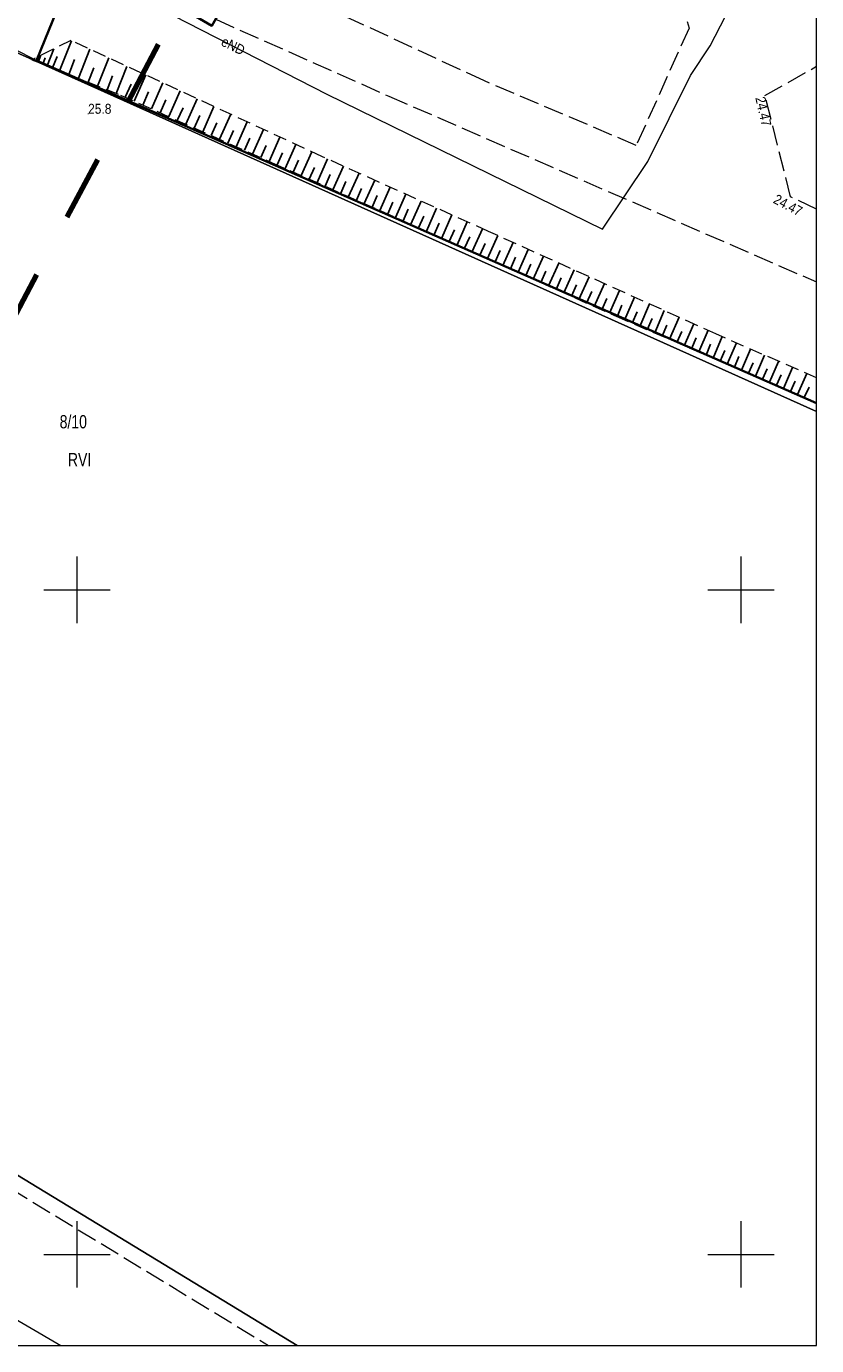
# Model space of a CAD drawing. Header units: metres. Extents: x 5490589 to 5490956, y 5935138 to 5935420.
# Tile 34 of 39: x 5490896 to 5490956, y 5935143 to 5935242. Entities that reach past the tile are written whole.
import ezdxf
from ezdxf.enums import TextEntityAlignment as Align

# ---------------------------------------------------------------- set-up
doc = ezdxf.new("R2010")
doc.units = ezdxf.units.M
doc.header["$MEASUREMENT"] = 0
for name, pattern in [('1.0_0.5', [1.5, 1, -0.5]), ('1.5_0.5', [2, 1.5, -0.5]), ('218-1000', [1.4, 0.7, -0.7]), ('219-500', [0]), ('egkk-500', [0]), ('egug-500', [0]), ('otob_500', [0])]:
    doc.linetypes.add(name, pattern=pattern)
doc.layers.get('0').update_dxf_attribs({"color": 2, "linetype": 'CONTINUOUS', "lineweight": 5})
for name, color, linetype in [('000 Inne (niezydentyfikowane)', 7, 'CONTINUOUS'), ('209-oznaczenie konturu klasyfikacyjnego', 7, 'CONTINUOUS'), ('211-numer działki ewidencyjnej', 7, 'CONTINUOUS'), ('217-kontur klasyfikacyjny', 7, 'CONTINUOUS'), ('218-kontur użytku gruntowego', 7, 'CONTINUOUS'), ('219-działka ewidencyjna', 7, 'CONTINUOUS'), ('brama', 7, 'CONTINUOUS'), ('jezdnia', 7, 'CONTINUOUS'), ('ogrodzenie trwałe', 7, 'CONTINUOUS'), ('pikieta naturalna', 7, 'CONTINUOUS'), ('pikieta naturalna-Atr2', 7, 'CONTINUOUS'), ('pikieta sztuczna', 7, 'CONTINUOUS'), ('pikieta sztuczna-Atr2', 7, 'CONTINUOUS'), ('przewód elektroenergetyczny podziemny', 7, 'CONTINUOUS'), ('przewód elektroenergetyczny podziemny - ob. projektowany', 7, 'CONTINUOUS'), ('przewód elektroenergetyczny podziemny-Atr1', 7, 'CONTINUOUS'), ('przewód kanalizacyjny', 7, 'CONTINUOUS'), ('skarpa nieumocniona', 7, 'CONTINUOUS')]:
    doc.layers.add(name, color=color, linetype=linetype)
doc.layers.add('zakres nowy', color=6, linetype='218-1000', lineweight=80)
doc.styles.get("Standard").update_dxf_attribs({"font": 'Working1250', "width": 0.75})
doc.linetypes.add('902-500', pattern='A,3.75,0,[1,ksztalty.shx,S=0.5,R=0,X=0,Y=0],3.75', length=7.5)

# ---------------------------------------------------------------- blocks, each defined once
blk = doc.blocks.new('PW01')
at = {"linetype": 'Continuous', "lineweight": 13}
h = blk.add_hatch(color=0, dxfattribs=at)
edge = h.paths.add_edge_path()
edge.add_arc((0, 0), 0.045, 0, 360)

msp = doc.modelspace()

# ---------------------------------------------------------------- linework, layer by layer
at = {"color": 0}
for p, q in [((5490900, 5935197.5), (5490900, 5935202.5)), ((5490900, 5935197.5), (5490900, 5935202.5)), ((5490950, 5935197.5), (5490950, 5935202.5)), ((5490950, 5935197.5), (5490950, 5935202.5)), ((5490897.5, 5935200), (5490902.5, 5935200)), ((5490897.5, 5935200), (5490902.5, 5935200)), ((5490947.5, 5935200), (5490952.5, 5935200)), ((5490947.5, 5935200), (5490952.5, 5935200)), ((5490900, 5935147.5), (5490900, 5935152.5)), ((5490900, 5935147.5), (5490900, 5935152.5)), ((5490950, 5935147.5), (5490950, 5935152.5)), ((5490950, 5935147.5), (5490950, 5935152.5)), ((5490897.5, 5935150), (5490902.5, 5935150)), ((5490897.5, 5935150), (5490902.5, 5935150)), ((5490947.5, 5935150), (5490952.5, 5935150)), ((5490947.5, 5935150), (5490952.5, 5935150))]:
    msp.add_line(p, q, dxfattribs=at)
at = {"color": 0, "linetype": 'Continuous'}
msp.add_lwpolyline([(5490588.808, 5935143.133), (5490955.689, 5935143.133), (5490955.689, 5935420.132), (5490588.808, 5935420.132)], close=True, dxfattribs=at)
at = {"layer": '000 Inne (niezydentyfikowane)', "color": 7, "linetype": 'Continuous', "lineweight": 25, "flags": 128}
for points in [[(5490897.75, 5935239.43), (5490898.25, 5935240.71)], [(5490898.67, 5935239.06), (5490899.58, 5935241.32)], [(5490900.1, 5935238.49), (5490900.97, 5935240.68)], [(5490897.06, 5935239.7), (5490897.27, 5935240.22)], [(5490897.43, 5935239.56), (5490897.61, 5935240.02)], [(5490898.14, 5935239.27), (5490898.49, 5935240.13)], [(5490899.37, 5935238.78), (5490899.81, 5935239.9)], [(5490901.55, 5935237.91), (5490902.39, 5935240.02)], [(5490902.95, 5935237.35), (5490903.76, 5935239.39)], [(5490900.83, 5935238.2), (5490901.26, 5935239.27)], [(5490902.26, 5935237.63), (5490902.67, 5935238.67)], [(5490904.29, 5935236.77), (5490905.17, 5935238.74)], [(5490903.63, 5935237.07), (5490904.07, 5935238.06)], [(5490904.95, 5935236.48), (5490905.38, 5935237.46)], [(5490905.6, 5935236.19), (5490906.47, 5935238.14)], [(5490906.9, 5935235.61), (5490907.76, 5935237.54)], [(5490906.25, 5935235.9), (5490906.69, 5935236.87)], [(5490908.19, 5935235.03), (5490909.04, 5935236.95)], [(5490907.55, 5935235.32), (5490907.98, 5935236.28)], [(5490908.83, 5935234.75), (5490909.25, 5935235.7)], [(5490909.47, 5935234.47), (5490910.31, 5935236.36)], [(5490910.73, 5935233.9), (5490911.57, 5935235.78)], [(5490910.1, 5935234.18), (5490910.52, 5935235.13)], [(5490911.36, 5935233.62), (5490911.78, 5935234.56)], [(5490911.98, 5935233.34), (5490912.81, 5935235.21)], [(5490913.22, 5935232.79), (5490914.05, 5935234.64)], [(5490912.61, 5935233.07), (5490913.02, 5935233.99)], [(5490913.84, 5935232.52), (5490914.25, 5935233.44)], [(5490914.46, 5935232.24), (5490915.27, 5935234.07)], [(5490915.68, 5935231.7), (5490916.48, 5935233.51)], [(5490915.07, 5935231.97), (5490915.47, 5935232.88)], [(5490916.88, 5935231.17), (5490917.68, 5935232.96)], [(5490916.28, 5935231.43), (5490916.68, 5935232.33)], [(5490917.48, 5935230.9), (5490917.88, 5935231.79)], [(5490918.08, 5935230.64), (5490918.87, 5935232.42)], [(5490919.27, 5935230.11), (5490920.05, 5935231.88)], [(5490918.67, 5935230.37), (5490919.07, 5935231.26)], [(5490919.86, 5935229.85), (5490920.25, 5935230.73)], [(5490920.45, 5935229.59), (5490921.23, 5935231.35)], [(5490921.63, 5935229.06), (5490922.41, 5935230.82)], [(5490921.04, 5935229.32), (5490921.43, 5935230.21)], [(5490922.21, 5935228.8), (5490922.6, 5935229.68)], [(5490922.8, 5935228.54), (5490923.58, 5935230.3)], [(5490923.97, 5935228.02), (5490924.75, 5935229.77)], [(5490923.39, 5935228.28), (5490923.77, 5935229.16)], [(5490924.55, 5935227.76), (5490924.94, 5935228.64)], [(5490925.14, 5935227.51), (5490925.91, 5935229.25)], [(5490926.3, 5935226.99), (5490927.07, 5935228.73)], [(5490925.72, 5935227.25), (5490926.1, 5935228.12)], [(5490926.88, 5935226.73), (5490927.26, 5935227.6)], [(5490927.46, 5935226.48), (5490928.22, 5935228.21)], [(5490928.61, 5935225.96), (5490929.38, 5935227.69)], [(5490928.03, 5935226.22), (5490928.42, 5935227.08)], [(5490929.18, 5935225.7), (5490929.57, 5935226.57)], [(5490929.76, 5935225.45), (5490930.53, 5935227.17)], [(5490930.91, 5935224.93), (5490931.68, 5935226.65)], [(5490930.33, 5935225.19), (5490930.72, 5935226.05)], [(5490931.48, 5935224.67), (5490931.87, 5935225.53)], [(5490932.06, 5935224.41), (5490932.83, 5935226.14)], [(5490933.21, 5935223.9), (5490933.98, 5935225.62)], [(5490932.63, 5935224.16), (5490933.02, 5935225.02)], [(5490933.78, 5935223.64), (5490934.17, 5935224.5)], [(5490934.35, 5935223.38), (5490935.13, 5935225.1)], [(5490935.5, 5935222.87), (5490936.27, 5935224.59)], [(5490934.93, 5935223.12), (5490935.31, 5935223.98)], [(5490936.65, 5935222.35), (5490937.42, 5935224.07)], [(5490937.79, 5935221.84), (5490938.57, 5935223.55)], [(5490936.07, 5935222.61), (5490936.46, 5935223.47)], [(5490937.22, 5935222.09), (5490937.61, 5935222.95)], [(5490938.94, 5935221.32), (5490939.71, 5935223.04)], [(5490940.08, 5935220.81), (5490940.85, 5935222.52)], [(5490938.37, 5935221.58), (5490938.75, 5935222.44)], [(5490939.51, 5935221.06), (5490939.9, 5935221.92)], [(5490941.23, 5935220.3), (5490941.97, 5935222.02)], [(5490940.66, 5935220.55), (5490941.03, 5935221.42)], [(5490941.8, 5935220.06), (5490942.17, 5935220.91)], [(5490942.37, 5935219.81), (5490943.1, 5935221.51)], [(5490943.5, 5935219.33), (5490944.22, 5935221.01)], [(5490942.94, 5935219.57), (5490943.3, 5935220.41)], [(5490944.06, 5935219.09), (5490944.42, 5935219.92)], [(5490944.62, 5935218.85), (5490945.33, 5935220.51)], [(5490945.72, 5935218.37), (5490946.43, 5935220.01)], [(5490945.17, 5935218.61), (5490945.53, 5935219.43)], [(5490946.27, 5935218.14), (5490946.62, 5935218.95)], [(5490946.82, 5935217.91), (5490947.51, 5935219.53)], [(5490947.89, 5935217.44), (5490948.58, 5935219.05)], [(5490948.96, 5935216.98), (5490949.65, 5935218.58)], [(5490947.36, 5935217.67), (5490947.7, 5935218.48)], [(5490948.43, 5935217.21), (5490948.77, 5935218.01)], [(5490949.5, 5935216.75), (5490949.84, 5935217.55)], [(5490950.03, 5935216.53), (5490950.71, 5935218.12)], [(5490951.09, 5935216.07), (5490951.77, 5935217.66)], [(5490950.56, 5935216.3), (5490950.9, 5935217.09)], [(5490951.62, 5935215.84), (5490951.96, 5935216.63)], [(5490952.15, 5935215.62), (5490952.82, 5935217.19)], [(5490953.2, 5935215.16), (5490953.87, 5935216.74)], [(5490952.67, 5935215.39), (5490953.01, 5935216.18)], [(5490953.72, 5935214.93), (5490954.07, 5935215.71)], [(5490954.24, 5935214.7), (5490954.94, 5935216.27)], [(5490954.76, 5935214.46), (5490955.12, 5935215.25)]]:
    msp.add_lwpolyline(points, dxfattribs=at)
at = {"layer": '217-kontur klasyfikacyjny', "color": 3, "linetype": 'egkk-500', "lineweight": 18}
for points in [[(5490892.45, 5935241.76), (5490955.689, 5935213.428)], [(5490955.689, 5935213.428), (5490892.45, 5935241.76)], [(5490860.37, 5935177.33), (5490916.569, 5935143.133)]]:
    msp.add_lwpolyline(points, dxfattribs=at)
at = {"layer": '218-kontur użytku gruntowego', "color": 3, "linetype": 'egug-500', "lineweight": 18}
for points in [[(5490916.569, 5935143.133), (5490860.37, 5935177.33)], [(5490860.37, 5935177.33), (5490916.569, 5935143.133)]]:
    msp.add_lwpolyline(points, dxfattribs=at)
at = {"layer": '219-działka ewidencyjna', "color": 7, "linetype": '219-500', "lineweight": 18}
for points in [[(5490955.689, 5935213.43), (5490892.45, 5935241.76)], [(5490916.569, 5935143.133), (5490860.37, 5935177.33)]]:
    msp.add_lwpolyline(points, dxfattribs=at)
at = {"layer": 'brama', "color": 7, "linetype": 'otob_500', "lineweight": 18, "flags": 128}
msp.add_lwpolyline([(5490892.06, 5935242.36), (5490896.94, 5935239.82)], dxfattribs=at)
at = {"layer": 'jezdnia', "color": 7, "linetype": '1.5_0.5', "lineweight": 18}
for points in [[(5490955.689, 5935261.564), (5490941.7, 5935259.22), (5490935.44, 5935267.7), (5490925.37, 5935284.55), (5490925.68, 5935294.49), (5490917.98, 5935293.85), (5490907.5, 5935273.44), (5490902.84, 5935264), (5490907.39, 5935261.36), (5490919.32, 5935284.41), (5490922.37, 5935280.8), (5490931.9, 5935265.61), (5490943.65, 5935250.42), (5490946.08, 5935242.27), (5490942.11, 5935233.44), (5490930.68, 5935238.29), (5490912.57, 5935246.67), (5490910.44, 5935242.93), (5490923.47, 5935237.15), (5490955.689, 5935223.168)], [(5490955.689, 5935228.655), (5490953.73, 5935229.57), (5490951.8, 5935237.19), (5490955.689, 5935239.395)]]:
    msp.add_lwpolyline(points, dxfattribs=at)
at = {"layer": 'ogrodzenie trwałe', "color": 7, "linetype": '902-500', "lineweight": 35, "flags": 128}
msp.add_lwpolyline([(5490896.94, 5935239.82), (5490900.33, 5935248.18), (5490910.16, 5935242.44), (5490913.63, 5935248.52), (5490915.42, 5935251.58), (5490917.64, 5935255.42), (5490904.65, 5935262.95), (5490899.39, 5935254), (5490897.11, 5935250.06), (5490897.66, 5935249.76), (5490892.06, 5935242.36)], dxfattribs=at)
at = {"layer": 'ogrodzenie trwałe', "color": 7, "linetype": '902-500', "lineweight": 35}
msp.add_lwpolyline([(5490896.94, 5935239.82), (5490955.689, 5935214.046)], dxfattribs=at)
at = {"layer": 'przewód elektroenergetyczny podziemny', "color": 1, "linetype": 'Continuous', "lineweight": 18}
msp.add_lwpolyline([(5490908.02, 5935283.46), (5490907.37, 5935280.93), (5490908.03, 5935279.36), (5490903.29, 5935271.73), (5490893.46, 5935256.98), (5490889.47, 5935251.17), (5490889.32, 5935250.8), (5490896.02, 5935248.55), (5490903.08, 5935245.36), (5490918.81, 5935237.3), (5490939.57, 5935227.13), (5490942.98, 5935232.24), (5490946.19, 5935238.69), (5490947.67, 5935240.93), (5490949.98, 5935245.42), (5490955.35, 5935260.21), (5490955.689, 5935260.382)], dxfattribs=at)
at = {"layer": 'przewód elektroenergetyczny podziemny - ob. projektowany', "color": 1, "linetype": '1.5_0.5', "lineweight": 18}
msp.add_lwpolyline([(5490843.67, 5935189.62), (5490857.47, 5935181.19), (5490858.94, 5935177.37), (5490861.67, 5935175.48), (5490864.47, 5935173.51), (5490886.61, 5935160.06), (5490889.86, 5935158.34), (5490893.26, 5935156.01), (5490914.426, 5935143.133)], dxfattribs=at)
at = {"layer": 'przewód kanalizacyjny', "color": 34, "linetype": 'Continuous', "lineweight": 18}
msp.add_lwpolyline([(5490843.12, 5935176.8), (5490871.64, 5935158.98), (5490898.79, 5935143.133)], dxfattribs=at)
at = {"layer": 'skarpa nieumocniona', "color": 7, "linetype": '1.0_0.5', "lineweight": 18}
for points in [[(5490899.54, 5935241.34), (5490896.6, 5935239.89), (5490903.26, 5935237.23), (5490914.64, 5935232.16), (5490927.88, 5935226.29), (5490940.59, 5935220.58), (5490953.28, 5935215.13), (5490955.689, 5935214.05)], [(5490899.54, 5935241.34), (5490896.6, 5935239.89), (5490903.26, 5935237.23), (5490914.64, 5935232.16), (5490927.88, 5935226.29), (5490940.59, 5935220.58), (5490953.28, 5935215.13), (5490955.689, 5935214.05)], [(5490955.689, 5935215.943), (5490948.1, 5935219.26), (5490930.98, 5935226.97), (5490918.48, 5935232.59), (5490899.54, 5935241.34)], [(5490955.689, 5935215.943), (5490948.1, 5935219.26), (5490930.98, 5935226.97), (5490918.48, 5935232.59), (5490899.54, 5935241.34)]]:
    msp.add_lwpolyline(points, dxfattribs=at)
at = {"layer": 'zakres nowy', "ltscale": 7}
msp.add_lwpolyline([(5490696.87, 5935411.82), (5490683.11, 5935366.31), (5490696.87, 5935309.87), (5490746.26, 5935230.85), (5490858.09, 5935150.06), (5490948.04, 5935320.45)], close=True, dxfattribs=at)

# ---------------------------------------------------------------- block references
at = {"layer": 'pikieta naturalna', "color": 7, "linetype": 'Continuous', "lineweight": 13}
msp.add_blockref('PW01', (5490900.83, 5935235.82), dxfattribs=at)
at = {"layer": 'pikieta sztuczna', "color": 7, "linetype": 'Continuous', "lineweight": 13}
for p in [(5490951.82, 5935237.2), (5490953.72, 5935229.62)]:
    msp.add_blockref('PW01', p, dxfattribs=at)

# ---------------------------------------------------------------- texts
at = {"layer": '209-oznaczenie konturu klasyfikacyjnego', "color": 3, "linetype": 'Continuous', "lineweight": 18, "width": 0.79}
msp.add_text('RVI', height=1, dxfattribs=at).set_placement((5490899.308, 5935209.3))
at = {"layer": '211-numer działki ewidencyjnej', "color": 7, "linetype": 'Continuous', "lineweight": 18, "width": 0.79}
msp.add_text('8/10', height=1, dxfattribs=at).set_placement((5490898.69, 5935213.151), align=Align.TOP_LEFT)
at = {"layer": 'pikieta naturalna-Atr2', "color": 7, "width": 0.9}
msp.add_text('25.8', height=0.75, dxfattribs=at).set_placement((5490900.83, 5935235.82))
at = {"layer": 'pikieta sztuczna-Atr2', "color": 7, "width": 0.9}
for rotation, p in [(282.615, (5490951.8, 5935237.18)), (331.88, (5490952.714, 5935229.809))]:
    msp.add_text('24.47', height=0.75, rotation=rotation, dxfattribs=at).set_placement(p, align=Align.TOP_LEFT)
at = {"layer": 'przewód elektroenergetyczny podziemny-Atr1', "color": 1, "width": 0.9}
msp.add_text('eND', height=0.75, rotation=333.9, dxfattribs=at).set_placement((5490910.945, 5935241.33), align=Align.MIDDLE_LEFT)

doc.saveas('drawing.dxf')
